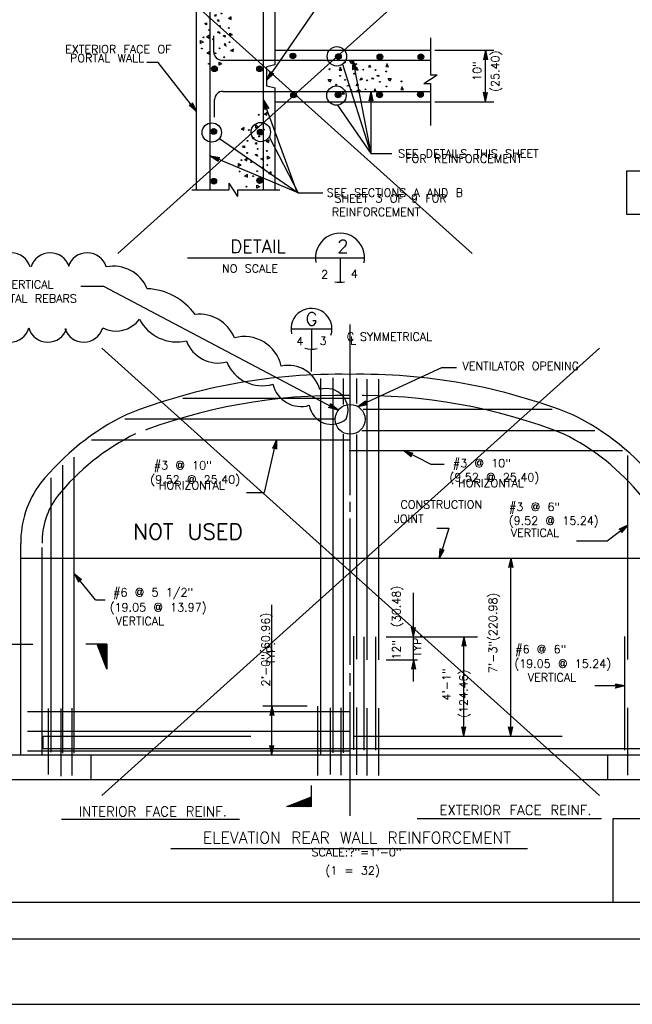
# Model space of a CAD drawing. Extents: x -17 to 2859, y -14 to 3983.
# Tile 11 of 39: x -1 to 8, y -14 to 1. Entities that reach past the tile are written whole.
import ezdxf
from ezdxf.enums import TextEntityAlignment as Align

# ---------------------------------------------------------------- set-up
doc = ezdxf.new("R2010")
doc.units = 0
doc.header["$LTSCALE"] = 25.4
doc.header["$MEASUREMENT"] = 0
doc.linetypes.add('HIDDEN2', pattern=[0.1875, 0.125, -0.0625])
doc.layers.get('0').update_dxf_attribs({"linetype": 'CONTINUOUS'})
doc.layers.add('PAN_RS', color=7, linetype='CONTINUOUS')
doc.layers.add('PAN_TS', color=7, linetype='CONTINUOUS')
doc.styles.add('TXT_SHX', font='txt.shx')

# ---------------------------------------------------------------- blocks, each defined once
blk = doc.blocks.new('REBAR3')
at = {"layer": 'PAN_TS', "color": 24, "linetype": 'CONTINUOUS'}
for radius in [0.00482, 0.00374, 0.00274, 0.00138]:
    blk.add_circle((0.0002, -0.0048), radius, dxfattribs=at)
blk = doc.blocks.new('CONC')
at = {"layer": 'PAN_RS', "color": 24, "linetype": 'CONTINUOUS'}
blk.add_line((-0.0007, 0.00176), (-0.00046, 0.00198), dxfattribs=at)
for points in [[(-0.00515, 0.00165), (-0.00536, 0.00122), (-0.00494, 0.00119), (-0.00526, 0.00165)], [(-0.00344, 0.00228), (-0.00365, 0.00264), (-0.00319, 0.00264), (-0.00344, 0.00221)], [(-0.00256, 0.00169), (-0.00278, 0.00128), (-0.00235, 0.00122), (-0.00266, 0.00169)], [(-0.00046, 0.002), (-0.00039, 0.00169), (-0.0007, 0.00169)], [(0.00231, 0.00221), (0.0021, 0.00179), (0.00252, 0.00175), (0.00221, 0.00221)], [(0.00066, 0.00032), (0.00088, 0.0004), (0.00097, 0.00017), (0.00066, 0.00028)], [(-0.0069, -0.00066), (-0.00711, -0.00031), (-0.00665, -0.00031), (-0.0069, -0.00074)], [(-0.00402, -0.00129), (-0.00382, -0.00115), (-0.00365, -0.00129), (-0.00414, -0.00136)], [(-0.00017, -0.00021), (-0.00003, -0.00003), (0.00015, -0.00021), (-0.00014, -0.00024)], [(0.00265, -0.00049), (0.00245, -0.00014), (0.0029, -0.00014), (0.00265, -0.00056)], [(0.0047, -0.00147), (0.00449, -0.00189), (0.00491, -0.00193), (0.0046, -0.00147)], [(-0.00474, -0.00214), (-0.00495, -0.00255), (-0.00453, -0.00259), (-0.00485, -0.00214)], [(-0.00228, -0.00235), (-0.00249, -0.00199), (-0.00202, -0.00199), (-0.00228, -0.00241)], [(0.00039, -0.00178), (0.00017, -0.0022), (0.0006, -0.00224), (0.00028, -0.00178)]]:
    blk.add_lwpolyline(points, dxfattribs=at)
for points in [[(-0.00266, -0.00129), (-0.00246, -0.00094), (-0.00235, -0.00119)], [(-0.00204, -0.0004), (-0.00184, -0.00004), (-0.00172, -0.00029)]]:
    blk.add_lwpolyline(points, close=True, dxfattribs=at)
for centre in [(-0.00445, 0.00245), (-0.00267, 0.00217), (-0.00688, 0.00134), (-0.00522, 0.00029), (-0.00298, 0.00063), (-0.00151, 0.00127), (0.00042, 0.00122), (0.00214, 0.00098), (-0.00585, -0.00112), (-0.00442, -0.00035), (-0.00088, -0.00042), (0.00112, -0.00066), (0.00218, -0.0014), (0.00456, -0.00059), (-0.00344, -0.00196), (-0.00119, -0.00186)]:
    blk.add_circle(centre, 0.0000677, dxfattribs=at)
blk = doc.blocks.new('LT1')
at = {"layer": 'PAN_TS', "color": 24, "linetype": 'CONTINUOUS'}
for p, q in [((0, 0), (-0.0015, -0.00032)), ((-0.0015, -0.00032), (-0.00135, 0)), ((0, 0), (-0.00149, 0.00032)), ((-0.00135, 0), (-0.00149, 0.00032)), ((-0.00039, -0.00001), (-0.00136, 0.00021)), ((-0.00128, 0), (-0.00136, 0.00021)), ((-0.00136, -0.00021), (-0.00128, 0)), ((-0.00076, 0), (-0.00122, 0.0001)), ((-0.00119, 0), (-0.00122, 0.0001)), ((-0.00076, 0), (-0.00122, -0.0001)), ((-0.00122, -0.0001), (-0.00119, 0)), ((-0.00039, -0.00001), (-0.00136, -0.00021))]:
    blk.add_line(p, q, dxfattribs=at)

msp = doc.modelspace()

# ---------------------------------------------------------------- linework, layer by layer
at = {"color": 7, "linetype": 'CONTINUOUS'}
for p, q in [((0.574, 2.628), (5.994, -2.241)), ((0.574, -2.241), (5.994, 2.628)), ((0.332, -3.688), (7.941, -10.525)), ((0.332, -10.525), (7.941, -3.688)), ((8.33, -8.848), (7.871, -8.848))]:
    msp.add_line(p, q, dxfattribs=at)
msp.add_lwpolyline([(8.357, -0.979), (14.424, -0.979), (14.424, -1.647), (8.357, -1.647)], close=True, dxfattribs=at)
at = {"layer": 'PAN_RS', "color": 7, "linetype": 'CONTINUOUS'}
for p, q in [((3.224, -3.392), (3.848, -3.392)), ((3.536, -3.392), (3.536, -3.704)), ((3.536, -4.043), (3.536, -3.704)), ((-1.092, -8.213), (-0.723, -8.213)), ((0.409, -8.213), (0.085, -8.213)), ((0.409, -8.592), (0.259, -8.213)), ((0.409, -8.561), (0.271, -8.213)), ((0.409, -8.528), (0.284, -8.213)), ((0.409, -8.505), (0.293, -8.213)), ((0.409, -8.469), (0.307, -8.213)), ((0.409, -8.435), (0.321, -8.213)), ((0.409, -8.394), (0.337, -8.213)), ((0.409, -8.367), (0.348, -8.213)), ((0.409, -8.335), (0.36, -8.213)), ((0.409, -8.306), (0.372, -8.213)), ((0.409, -8.277), (0.383, -8.213)), ((0.409, -8.257), (0.391, -8.213)), ((0.409, -8.23), (0.402, -8.213)), ((0.409, -8.213), (0.409, -8.592)), ((3.536, -10.694), (3.536, -10.37)), ((3.157, -10.694), (3.536, -10.544)), ((3.188, -10.694), (3.536, -10.556)), ((3.221, -10.694), (3.536, -10.569)), ((3.244, -10.694), (3.536, -10.578)), ((3.28, -10.694), (3.536, -10.592)), ((3.314, -10.694), (3.536, -10.606)), ((3.355, -10.694), (3.536, -10.622)), ((3.382, -10.694), (3.536, -10.633)), ((3.414, -10.694), (3.536, -10.645)), ((3.443, -10.694), (3.536, -10.657)), ((3.472, -10.694), (3.536, -10.668)), ((3.492, -10.694), (3.536, -10.676)), ((3.536, -10.694), (3.157, -10.694)), ((3.519, -10.694), (3.536, -10.687))]:
    msp.add_line(p, q, dxfattribs=at)
for start, end in [(341.9698, 193.8121), (251.0405, 285.7467)]:
    msp.add_arc((3.536, -3.392), 0.313, start, end, dxfattribs=at)
at = {"layer": 'PAN_TS', "color": 7, "linetype": 'CONTINUOUS'}
for p, q in [((1.78, -1.27), (1.78, 1.911)), ((1.989, -1.27), (1.989, 1.911)), ((2.804, -1.27), (2.804, 1.911)), ((2.853, 0.408), (3.825, 1.822)), ((2.98, 0.644), (2.98, 1.911)), ((2.043, 0.837), (2.043, 1.083)), ((5.357, 1.057), (5.357, 0.49)), ((2.98, 0.864), (5.357, 0.864)), ((5.421, 0.864), (6.325, 0.864)), ((6.199, 0.078), (6.199, 0.864)), ((1.191, 0.679), (1.018, 0.679)), ((1.78, -0.07), (1.191, 0.679)), ((2.168, 0.712), (5.357, 0.712)), ((2.978, 0.64), (2.851, 0.612)), ((2.853, 0.314), (2.853, 0.612)), ((4.012, 0.652), (4.446, -0.713)), ((4.168, 0.712), (4.446, -0.713)), ((5.256, 0.356), (5.459, 0.49)), ((5.357, 0.49), (5.459, 0.49)), ((2.98, 0.286), (2.853, 0.314)), ((5.256, 0.356), (5.357, 0.356)), ((5.357, 0.356), (5.357, -0.285)), ((2.18, 0.237), (5.357, 0.237)), ((2.98, -1.27), (2.98, 0.289)), ((4.446, 0.237), (4.446, -0.713)), ((2.055, -0.158), (2.055, 0.112)), ((3.319, -1.303), (2.804, 0.101)), ((2.98, 0.078), (5.357, 0.078)), ((3.933, 0.025), (4.446, -0.713)), ((5.421, 0.078), (6.325, 0.078)), ((2.129, -0.483), (3.332, -1.312)), ((2.89, -0.458), (3.332, -1.312)), ((3.332, -1.312), (1.989, -0.748)), ((4.446, -0.713), (4.767, -0.713)), ((2.276, -1.27), (2.276, -1.168)), ((2.41, -1.371), (2.276, -1.168)), ((1.709, -1.27), (2.276, -1.27)), ((2.41, -1.371), (2.41, -1.27)), ((2.41, -1.27), (3.051, -1.27)), ((3.332, -1.312), (3.708, -1.312)), ((1.639, -2.306), (4.348, -2.306)), ((3.973, -2.306), (3.973, -2.681)), ((0.011, -2.742), (0.358, -2.742)), ((0.358, -2.742), (3.944, -4.636)), ((4.127, -5.935), (4.127, -3.324)), ((5.534, -3.983), (4.246, -4.58)), ((5.534, -3.983), (5.755, -3.983)), ((3.679, -9.891), (3.679, -4.151)), ((3.866, -9.872), (3.866, -4.143)), ((4.024, -4.547), (4.024, -4.149)), ((4.229, -4.534), (4.229, -4.153)), ((4.388, -8.449), (4.388, -4.162)), ((4.566, -8.449), (4.566, -4.162)), ((1.569, -4.453), (4.127, -4.453)), ((4.326, -4.621), (7.216, -4.621)), ((0.684, -4.768), (3.881, -4.768)), ((4.308, -4.944), (7.871, -4.944)), ((0.174, -5.086), (4.127, -5.086)), ((2.82, -5.891), (2.999, -5.086)), ((4.024, -9.87), (4.024, -5.002)), ((4.229, -8.44), (4.229, -5.005)), ((4.113, -5.252), (8.291, -5.252)), ((5.355, -5.46), (4.946, -5.252)), ((-0.095, -9.875), (-0.095, -5.355)), ((8.373, -8.445), (8.373, -5.33)), ((-0.264, -9.878), (-0.264, -5.478)), ((5.355, -5.46), (5.564, -5.46)), ((-0.443, -9.861), (-0.443, -5.669)), ((2.542, -5.891), (2.82, -5.891)), ((4.127, -6.19), (4.127, -6.037)), ((4.127, -8.528), (4.127, -6.292)), ((5.453, -6.438), (5.634, -6.438)), ((5.634, -6.438), (5.493, -6.895)), ((8.059, -6.632), (8.373, -6.392)), ((-0.909, -9.907), (-0.909, -6.672)), ((7.588, -6.632), (8.059, -6.632)), ((-0.909, -6.895), (9.143, -6.895)), ((6.582, -9.619), (6.582, -6.895)), ((0.235, -7.532), (-0.095, -7.132)), ((5.095, -8.097), (5.095, -7.426)), ((0.235, -7.532), (0.384, -7.532)), ((2.93, -9.904), (2.93, -7.61)), ((4.182, -9.824), (4.182, -8.089)), ((4.341, -9.833), (4.341, -8.098)), ((4.519, -9.833), (4.519, -8.098)), ((4.676, -8.098), (6.073, -8.098)), ((5.095, -8.448), (5.095, -8.097)), ((5.864, -9.619), (5.864, -8.097)), ((8.326, -9.829), (8.326, -8.094)), ((4.676, -8.449), (5.155, -8.449)), ((5.095, -8.783), (5.095, -8.448)), ((4.127, -8.843), (4.127, -8.656)), ((4.127, -10.833), (4.127, -8.945)), ((3.468, -9.158), (2.79, -9.158)), ((3.633, -10.22), (3.633, -9.158)), ((-0.804, -9.24), (4.127, -9.24)), ((-0.483, -10.202), (-0.483, -9.196)), ((-0.291, -10.23), (-0.291, -9.194)), ((-0.122, -10.22), (-0.122, -9.191)), ((3.828, -10.204), (3.828, -9.184)), ((3.992, -10.212), (3.992, -9.184)), ((4.229, -10.207), (4.229, -9.178)), ((4.388, -10.216), (4.388, -9.187)), ((4.566, -10.216), (4.566, -9.187)), ((8.373, -10.212), (8.373, -9.183)), ((-0.804, -9.54), (4.127, -9.54)), ((-0.566, -9.805), (-0.566, -9.619)), ((-1.652, -9.904), (9.886, -9.904)), ((-0.804, -9.842), (4.127, -9.842)), ((-0.566, -9.805), (8.794, -9.805)), ((0.165, -10.278), (0.165, -9.904)), ((8.069, -10.278), (8.069, -9.904)), ((-1.652, -10.278), (9.886, -10.278)), ((-0.284, -10.886), (2.438, -10.886)), ((5.154, -10.875), (7.969, -10.875)), ((8.148, -12.152), (8.148, -10.877)), ((8.148, -10.877), (15.451, -10.877)), ((1.385, -11.331), (6.837, -11.331)), ((-15.023, -12.152), (23.219, -12.152)), ((-16.289, -12.714), (23.949, -12.714)), ((-17.176, -13.714), (24.824, -13.714))]:
    msp.add_line(p, q, dxfattribs=at)
at = {"layer": 'PAN_TS', "color": 7, "linetype": 'HIDDEN2'}
for p, q in [((-0.584, -9.907), (-0.584, -6.672)), ((-0.566, -9.619), (8.794, -9.619))]:
    msp.add_line(p, q, dxfattribs=at)
at = {"layer": 'PAN_TS', "color": 7, "linetype": 'CONTINUOUS'}
for centre, radius in [((3.925, 0.772), 0.148), ((3.918, 0.173), 0.148), ((2.012, -0.392), 0.148), ((2.761, -0.385), 0.148), ((4.127, -4.775), 0.228)]:
    msp.add_circle(centre, radius, dxfattribs=at)
for centre, radius, start, end in [((2.168, 0.837), 0.125, 180, 270), ((2.18, 0.112), 0.125, 90, 180), ((3.973, -2.306), 0.375, 348.0239, 190.9202), ((-1.057, -2.533), 0.303, 16.5601, 162.2586), ((-0.46, -2.533), 0.303, 17.7414, 163.4399), ((0.107, -2.533), 0.303, 16.5601, 162.2586), ((0.51, -2.99), 0.555, 22.415, 101.7259), ((3.973, -2.306), 0.375, 257.8197, 280.7131), ((0.985, -3.731), 0.953, 35.8503, 87.6999), ((0.546, -2.981), 0.446, 243.0015, 323.9042), ((1.479, -2.947), 0.645, 207.4315, 282.9136), ((1.824, -3.741), 0.573, 21.5701, 96.7385), ((-1.075, -3.293), 0.303, 197.7414, 343.4399), ((-0.496, -3.293), 0.303, 196.5601, 342.2586), ((0.053, -3.293), 0.303, 197.7414, 343.4399), ((2.11, -3.396), 0.519, 200.2777, 284.6026), ((2.51, -4.087), 0.577, 12.668, 105.3898), ((2.783, -3.676), 0.586, 202.2374, 286.3729), ((3.178, -4.454), 0.504, 15.5427, 102.0051), ((3.946, -12.907), 8.82, 88.8864, 111.5697), ((4.289, -12.907), 8.82, 68.4303, 91.1136), ((3.377, -4.138), 0.441, 193.1642, 286.5379), ((3.765, -4.634), 0.33, 336.2555, 107.7009), ((3.842, -4.509), 0.343, 188.7358, 311.1414), ((2.415, -8.184), 3.878, 116.1913, 141.1816), ((5.819, -8.184), 3.878, 38.8184, 63.8087), ((0.574, -6.65), 1.483, 142.7683, 180.8488)]:
    msp.add_arc(centre, radius, start, end, dxfattribs=at)
at = {"layer": 'PAN_TS', "color": 7, "linetype": 'HIDDEN2'}
for centre, radius, start, end in [((3.946, -12.907), 8.496, 88.8864, 111.5697), ((4.289, -12.907), 8.496, 68.4303, 91.1136), ((2.415, -8.184), 3.553, 116.1913, 141.1816), ((5.819, -8.184), 3.553, 38.8184, 63.8087), ((0.574, -6.65), 1.158, 142.7683, 180.8488)]:
    msp.add_arc(centre, radius, start, end, dxfattribs=at)

# ---------------------------------------------------------------- block references
at = {"layer": 'PAN_RS', "linetype": 'CONTINUOUS', "xscale": 96, "yscale": 96, "zscale": 96, "rotation": 90.00000000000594}
for p in [(2.095, 1.319), (2.673, -0.559)]:
    msp.add_blockref('CONC', p, dxfattribs=at)
at = {"layer": 'PAN_RS', "linetype": 'CONTINUOUS', "xscale": 96, "yscale": 96, "zscale": 96}
msp.add_blockref('CONC', (4.474, 0.446), dxfattribs=at)
at = {"layer": 'PAN_TS', "linetype": 'CONTINUOUS', "xscale": 9.000167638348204, "yscale": 9.000167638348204, "zscale": 9.000167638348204}
for p in [(3.25, 0.821), (3.947, 0.812), (4.581, 0.807), (5.207, 0.81), (2.05, 0.626), (2.74, 0.625), (3.26, 0.224), (3.942, 0.226), (4.576, 0.225), (5.201, 0.231), (2.04, -0.332), (2.751, -0.343), (2.041, -1.093), (2.742, -1.083)]:
    msp.add_blockref('REBAR3', p, dxfattribs=at)
at = {"layer": 'PAN_TS', "linetype": 'CONTINUOUS'}
for p, xscale, yscale, zscale, rotation in [((6.199, 0.864), 96, 96, 96, 90.00000000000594), ((4.168, 0.712), 96.00026179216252, 96.00026179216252, 96.00026179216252, 101.039151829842), ((2.853, 0.408), 96.0003010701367, 96.0003010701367, 96.0003010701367, 235.494816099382), ((4.446, 0.237), 96, 96, 96, 90.00000000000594), ((6.199, 0.078), 96, 96, 96, 269.9999999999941), ((1.78, -0.07), 96.00027337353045, 96.00027337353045, 96.00027337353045, 308.1808732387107), ((2.804, 0.101), 96.0001503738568, 96.0001503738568, 96.0001503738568, 110.143375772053), ((1.989, -0.748), 96.00003227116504, 96.00003227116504, 96.00003227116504, 157.2197442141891), ((4.246, -4.58), 95.99989410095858, 95.99989410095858, 95.99989410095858, 204.8680893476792), ((3.944, -4.636), 99.99999769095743, 99.99999769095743, 99.99999769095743, 332.163729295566), ((2.999, -5.086), 96.00032426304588, 96.00032426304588, 96.00032426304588, 78.11611012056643), ((4.946, -5.252), 96.00021107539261, 96.00021107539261, 96.00021107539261, 153.0439392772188), ((8.373, -6.392), 96.00031818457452, 96.00031818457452, 96.00031818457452, 37.39187988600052), ((5.493, -6.895), 95.99997611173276, 95.99997611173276, 95.99997611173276, 252.8532529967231), ((6.582, -6.895), 96, 96, 96, 90.00000000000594), ((-0.095, -7.132), 96.0000546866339, 96.0000546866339, 96.0000546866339, 129.5226158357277), ((5.095, -8.097), 96, 96, 96, 269.9999999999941), ((5.864, -8.097), 96, 96, 96, 90.00000000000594), ((5.095, -8.448), 96, 96, 96, 90.00000000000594), ((8.33, -8.848), 96.00027371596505, 96.00027371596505, 96.00027371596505, 1.846057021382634), ((2.93, -9.156), 96, 96, 96, 90.00000000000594), ((5.864, -9.619), 96, 96, 96, 269.9999999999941), ((6.582, -9.619), 96, 96, 96, 269.9999999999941), ((2.93, -9.904), 96, 96, 96, 269.9999999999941)]:
    msp.add_blockref('LT1', p, dxfattribs=dict(at, xscale=xscale, yscale=yscale, zscale=zscale, rotation=rotation))

# ---------------------------------------------------------------- texts
at = {"layer": 'PAN_RS', "color": 7, "linetype": 'CONTINUOUS', "style": 'TXT_SHX'}
for s, height, p in [('G', 0.2, (3.537, -3.341)), ('4', 0.125, (3.359, -3.643)), ('3', 0.125, (3.714, -3.639))]:
    msp.add_text(s, height=height, dxfattribs=at).set_placement(p, align=Align.CENTER)
at = {"layer": 'PAN_TS', "color": 7, "linetype": 'CONTINUOUS', "style": 'TXT_SHX'}
for s, height, p in [('EXTERIOR FACE OF', 0.125, (0.583, 0.818)), ('FOR REINFORCEMENT', 0.125, (5.865, -0.855)), ('SHEET 3 OF 9 FOR', 0.125, (4.746, -1.462)), ('REINFORCEMENT', 0.125, (4.523, -1.669)), ('DETAIL', 0.2, (2.72, -2.233)), ('2', 0.2, (4.017, -2.232)), ('2', 0.125, (3.737, -2.623)), ('4', 0.125, (4.191, -2.613)), ('SPOT WELD VERTICAL', 0.125, (-1.319, -2.777)), ('AND HORIZONTAL REBARS', 0.125, (-1.151, -2.992)), ('C', 0.125, (4.133, -3.574)), ('HORIZONTAL', 0.125, (6.28, -5.813)), ('HORIZONTAL', 0.125, (1.706, -5.846)), ('CONSTRUCTION', 0.125, (5.521, -6.139)), ('#3 @ 6"', 0.125, (6.947, -6.175)), ('JOINT', 0.125, (5.026, -6.358)), ('(9.52 @ 15.24)', 0.125, (7.241, -6.386)), ('NOT USED', 0.24, (1.648, -6.611)), ('VERTICAL', 0.125, (6.953, -6.572)), ('#6 @ 5 1/2"', 0.125, (1.115, -7.481)), ('(19.05 @ 13.97)', 0.125, (1.191, -7.71)), ('VERTICAL', 0.125, (0.912, -7.92)), ('#6 @ 6"', 0.125, (7.042, -8.35)), ('(19.05 @ 15.24)', 0.125, (7.378, -8.571)), ('VERTICAL', 0.125, (7.213, -8.781)), ('EXTERIOR FACE REINF.', 0.15, (6.656, -10.821)), ('INTERIOR FACE REINF.', 0.15, (1.11, -10.842)), ('ELEVATION REAR WALL REINFORCEMENT', 0.175, (4.232, -11.256)), ('SCALE:?"=1\'-0"', 0.125, (4.224, -11.453)), ('(1 = 32)', 0.125, (4.165, -11.732))]:
    msp.add_text(s, height=height, dxfattribs=at).set_placement(p, align=Align.CENTER)
msp.add_text('PORTAL WALL', height=0.125, dxfattribs=at).set_placement((0.978, 0.682), align=Align.RIGHT)
for s, p in [('(25.40)', (6.408, 0.544)), ('10"', (6.131, 0.546)), ('(30.48)', (4.896, -7.634)), ('7\'-3"(220.98)', (6.373, -8.039)), ('2\'-0"(60.96)', (2.898, -8.294)), ('TYP.', (5.215, -8.232)), ('TYP.', (2.978, -8.352)), ('12"', (4.897, -8.298)), ('4\'-1"', (5.664, -8.828)), ('(124.46)', (5.924, -8.969))]:
    msp.add_text(s, height=0.125, rotation=90, dxfattribs=at).set_placement(p, align=Align.CENTER)
for s, p in [('SEE DETAILS THIS SHEET', (4.86, -0.775)), ('SEE SECTIONS A AND B', (3.768, -1.374)), ('NO SCALE', (2.168, -2.533)), ('SYMMETRICAL', (4.277, -3.574)), ('L', (4.127, -3.633)), ('VENTILATOR OPENING', (5.844, -4.023)), ('#3 @ 10" ', (1.124, -5.54)), ('#3 @ 10" ', (5.698, -5.507)), ('  (9.52 @ 25.40)', (0.848, -5.757)), ('  (9.52 @ 25.40)', (5.422, -5.724))]:
    msp.add_text(s, height=0.125, dxfattribs=at).set_placement(p)

doc.saveas('drawing.dxf')
